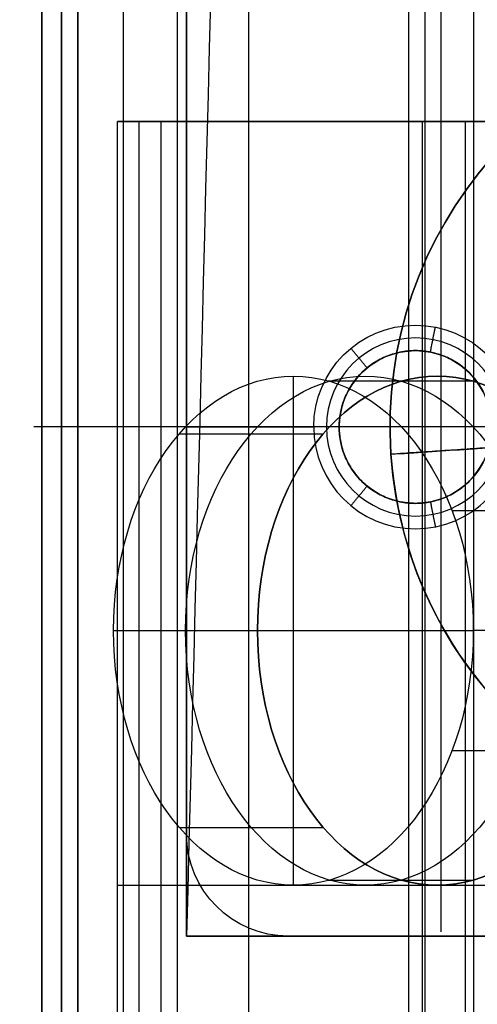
# Model space of a CAD drawing. Header units: millimetres. Extents: x -50 to 54, y -496 to 485.
# Tile 3 of 160: x -13 to -4, y -471 to -452. Entities that reach past the tile are written whole.
import ezdxf

# ---------------------------------------------------------------- set-up
doc = ezdxf.new("R2010")
doc.units = ezdxf.units.MM
for name, color, linetype in [('IGES level 65', 7, 'Continuous'), ('PANTALLA', 7, 'Continuous'), ('WOOD', 7, 'Continuous')]:
    doc.layers.add(name, color=color, linetype=linetype)
doc.layers.add('NEGRO', color=7, linetype='Continuous', true_color=0x232323)

# ---------------------------------------------------------------- blocks, each defined once
blk = doc.blocks.new('CATA')
at = {"layer": 'NEGRO'}
blk.add_lwpolyline([(-12, 875), (12, -65), (12, 875), (-12, 875), (-12, -65), (12, -65)], dxfattribs=at)
at = {"layer": 'NEGRO', "extrusion": (-0.707107, 0, 0.707107)}
blk.add_lwpolyline([(49, -548.72), (49, -566.72), (79, -566.72)], dxfattribs=at)
at = {"layer": 'NEGRO'}
blk.add_circle((-7.5, -55, -750.797), 1.5, dxfattribs=at)
at = {"layer": 'NEGRO', "extrusion": (-0.707107, 0, 0.707107)}
blk.add_circle((59, -557.379, -547.379), 5, dxfattribs=at)
at = {"layer": 'NEGRO', "extrusion": (0, 0, -1)}
for centre, start, end in [((0, -55, 1.553), 356.1603, 176.1603), ((0, -55, 0.553), 356.1603, 176.1603), ((0, -55, 1.553), 176.1603, 356.1603)]:
    blk.add_arc(centre, 8, start, end, dxfattribs=at)
at = {"layer": 'NEGRO'}
for centre, start, end in [((0, -55, -2.553), 3.8397, 183.8397), ((0, -55, -2.553), 183.8397, 3.8397), ((0, -55, -0.553), 183.8397, 3.8397)]:
    blk.add_arc(centre, 8, start, end, dxfattribs=at)
at = {"layer": 'NEGRO', "color": 254, "true_color": 0xcbd2ef, "extrusion": (0, 0, -1)}
for centre, radius, start, end in [((7.5, -55, 750.797), 2, 0, 180), ((7.5, -55, 751.297), 1.5, 180, 360), ((10, -63, 748.797), 2, 270, 0), ((10, -63, 750.797), 2, 270, 0), ((10, -63, 749.797), 2, 270, 360)]:
    blk.add_arc(centre, radius, start, end, dxfattribs=at)
at = {"layer": 'NEGRO', "color": 254, "true_color": 0xcbd2ef}
for centre, radius, start, end in [((-7.5, -55, -751.047), 1.75, 0, 180), ((-7.5, -55, -751.297), 1.5, 0, 180), ((-7.5, -55, -754.063), 1.5, 0, 145.3279), ((-7.5, -55, -750.797), 2, 180, 0), ((-7.5, -55, -751.047), 1.75, 180, 0), ((-7.5, -55, -754.063), 1.5, 214.6721, 0)]:
    blk.add_arc(centre, radius, start, end, dxfattribs=at)
at = {"layer": 'NEGRO', "color": 254, "true_color": 0xcbd2ef, "extrusion": (0.707107, -2.20083e-29, -0.707107)}
blk.add_arc((-59, -557.379, 543.379), 5, 270, 90, dxfattribs=at)
at = {"layer": 'NEGRO', "color": 254, "true_color": 0xcbd2ef, "extrusion": (0.707107, 0, -0.707107)}
for start, end in [(270, 90), (90, 270)]:
    blk.add_arc((-59, -557.379, 545.379), 5, start, end, dxfattribs=at)
at = {"layer": 'NEGRO', "color": 254, "true_color": 0xcbd2ef, "extrusion": (-0.707107, -4.67772e-30, 0.707107)}
blk.add_arc((59, -557.379, -547.379), 5, 90, 270, dxfattribs=at)
at = {"layer": 'NEGRO', "color": 254, "true_color": 0xcbd2ef, "extrusion": (0.707107, 1.62475e-31, -0.707107)}
blk.add_arc((-59, -557.379, 543.379), 5, 90, 270, dxfattribs=at)
at = {"layer": 'NEGRO', "color": 254, "true_color": 0xcbd2ef, "extrusion": (-0.707107, -8.29217e-32, 0.707107)}
blk.add_arc((59, -557.379, -547.379), 5, 270, 90, dxfattribs=at)
at = {"layer": 'NEGRO'}
for points in [[(12, 875, -750.797), (-12, -65, -750.797)], [(-7, 405, -748.797), (-7, -64.918, -748.797)], [(-7.982, -55.536, -0.553), (-2.245, -55.151, -0.553)], [(-5.987, -55.402, -2.553), (-7.982, -55.536, -2.553)], [(-7.982, -55.536, -2.553), (-7.982, -55.536, -0.553)]]:
    blk.add_open_spline(points, degree=1, dxfattribs=at)
at = {"layer": 'NEGRO', "color": 254, "true_color": 0xcbd2ef}
for points in [[(-12, 873, -748.797), (-12, -63, -748.797)], [(-12, -63, -749.797), (-12, 873, -749.797)], [(-12, -63, -750.797), (-12, -45, -750.797)], [(-12, -63, -750.797), (-12, -45, -750.797)], [(-7.207, -53.529, -751.297), (-7.11, -53.038, -750.797)], [(-8.452, -53.84, -751.297), (-8.769, -53.454, -750.797)], [(-7.207, -53.529, -755.589), (-7.207, -53.529, -751.297)], [(-8.452, -53.84, -754.345), (-8.452, -53.84, -751.297)], [(-9.899, -64, -778.353), (-9.899, -54, -778.353)], [(-9.21, -54.096, -777.663), (-6.381, -54.096, -780.492)], [(-12, -55, -750.797), (-9.5, -55, -750.797)], [(-9, -55, -751.297), (-9.5, -55, -750.797)], [(-9, -55, -753.797), (-9, -55, -751.297)], [(-12.142, -55.135, -780.596), (-9.314, -55.135, -783.424)], [(-8.452, -56.16, -751.297), (-8.769, -56.546, -750.797)], [(-8.452, -56.16, -754.345), (-8.452, -56.16, -751.297)], [(-7.207, -56.471, -755.589), (-7.207, -56.471, -751.297)], [(-7.207, -56.471, -751.297), (-7.11, -56.962, -750.797)], [(-6.781, -56.643, -775.235), (-3.953, -56.643, -778.063)], [(-13.435, -59, -781.889), (-10.607, -59, -784.717)], [(-13.435, -59, -781.889), (-6.364, -59, -774.818)], [(-3.536, -59, -777.646), (-6.364, -59, -774.818)], [(-6.781, -61.357, -775.235), (-3.953, -61.357, -778.063)], [(-12.142, -62.865, -780.596), (-9.314, -62.865, -783.424)], [(-12, -65, -750.797), (-12, -63, -750.797)], [(-12, -63, -748.797), (-12, -63, -750.797)], [(-9.21, -63.904, -777.663), (-6.381, -63.904, -780.492)], [(-11.269, -64.546, -748.797), (-11.269, -64.546, -750.797)], [(-10, -65, -750.797), (-12, -65, -750.797)], [(10, -65, -750.797), (-10, -65, -750.797)], [(-10, -65, -750.797), (-10, -65, -748.797)], [(-10, -65, -748.797), (10, -65, -748.797)], [(10, -65, -750.797), (-10, -65, -750.797)], [(10, -65, -749.797), (-10, -65, -749.797)]]:
    blk.add_open_spline(points, degree=1, dxfattribs=at)
at = {"layer": 'NEGRO', "color": 7, "true_color": 0xffffff}
for points in [[(-13.355, -49, -788.108), (-1.369, -49, -776.122)], [(-12.506, -49, -788.957), (-13.355, -49, -788.108)], [(-13.355, -79, -788.108), (-13.355, -49, -788.108)], [(-12.931, -49, -788.532), (-0.945, -49, -776.547)], [(-12.931, -79, -788.532), (-12.931, -49, -788.532)], [(-0.521, -49, -776.971), (-12.506, -49, -788.957)], [(-12.506, -49, -788.957), (-12.506, -79, -788.957)], [(-7.362, -49, -782.115), (-6.514, -49, -782.964)], [(-7.362, -79, -782.115), (-7.362, -49, -782.115)], [(-6.514, -79, -782.964), (-6.514, -49, -782.964)], [(-13.355, -64, -788.108), (-12.506, -64, -788.957)], [(-13.355, -64, -788.108), (-1.369, -64, -776.122)], [(-12.506, -64, -788.957), (-0.521, -64, -776.971)]]:
    blk.add_open_spline(points, degree=1, dxfattribs=at)
at = {"layer": 'NEGRO', "color": 254, "true_color": 0xcbd2ef}
for points in [[(-6, -55, -756.797), (-6, -52, -756.797), (-9, -52, -753.797), (-9, -55, -753.797)], [(-9, -55, -753.797), (-9, -58, -753.797), (-6, -58, -756.797), (-6, -55, -756.797)]]:
    blk.add_rational_spline(points, [1, 0.333333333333, 0.333333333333, 1], degree=3, dxfattribs=at)
at = {"layer": 'PANTALLA', "color": 254, "true_color": 0xcbd2ef}
for points in [[(-14.459, -80, -788.569), (-14.459, 323.251, -788.569)], [(-14.138, 323.251, -788.891), (-14.138, -80, -788.891)], [(-13.246, 323.251, -886.833), (-13.246, -80, -886.833)], [(-12.182, 323.251, -886.52), (-12.182, -80, -886.52)], [(-10.781, 323.251, -887.147), (-10.781, -80, -887.147)], [(-6.359, 323.251, -887.069), (-6.359, -80, -887.069)]]:
    blk.add_open_spline(points, degree=1, dxfattribs=at)
at = {"layer": 'WOOD', "extrusion": (0.707107, 0, -0.707107)}
blk.add_lwpolyline([(890, -518.379), (-80, -568.379), (-80, -518.379), (890, -518.379), (890, -568.379), (-80, -518.379)], dxfattribs=at)
at = {"layer": 'WOOD', "extrusion": (0.707107, 0, 0.707107)}
blk.add_lwpolyline([(-80, -568.379), (890, -518.379), (890, -568.379), (-80, -568.379), (-80, -518.379), (890, -568.379)], dxfattribs=at)
at = {"layer": 'WOOD', "extrusion": (-0.707107, -4.43099e-17, 0.707107)}
blk.add_lwpolyline([(79, -566.72), (49, -530.72), (49, -548.72)], dxfattribs=at)
at = {"layer": 'WOOD', "extrusion": (0, 1, 0)}
blk.add_lwpolyline([(18, -744.797), (18, -750.797), (-18, -750.797)], dxfattribs=at)
at = {"layer": 'WOOD', "color": 254, "true_color": 0xcbd2ef, "extrusion": (-0.707107, -8.89486e-31, 0.707107)}
blk.add_arc((59, -557.379, -547.379), 5, 90, 270, dxfattribs=at)
at = {"layer": 'WOOD', "color": 254, "true_color": 0xcbd2ef, "extrusion": (-0.707107, 2.02767e-33, 0.707107)}
blk.add_arc((59, -557.379, -547.379), 5, 270, 90, dxfattribs=at)
at = {"layer": 'WOOD', "color": 254, "true_color": 0xcbd2ef}
for points in [[(-14.849, -80, -788.96), (-14.849, 890, -788.96)], [(-14.849, 890, -747.948), (-14.849, -80, -747.948)], [(-7.631, -80, -781.742), (-7.631, 358.129, -781.742)], [(-7.31, -80, -782.063), (-7.31, 358.129, -782.063)], [(-14.459, 323.251, -788.569), (-14.459, -80, -788.569)], [(-14.138, -80, -788.891), (-14.138, 323.251, -788.891)], [(-12, -45, -750.797), (-12, -65, -750.797)], [(-9, -55, -753.797), (-12, -55, -750.797)], [(-12, -65, -750.797), (0, -65, -762.797)], [(-12, -65, -750.797), (12, -65, -750.797)]]:
    blk.add_open_spline(points, degree=1, dxfattribs=at)
for points in [[(-9, -55, -753.797), (-9, -52, -753.797), (-6, -52, -756.797), (-6, -55, -756.797)], [(-6, -55, -756.797), (-6, -58, -756.797), (-9, -58, -753.797), (-9, -55, -753.797)]]:
    blk.add_rational_spline(points, [1, 0.333333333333, 0.333333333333, 1], degree=3, dxfattribs=at)
at = {"layer": 'WOOD'}
for points in [[(0, -55, -762.797), (-15, -55, -747.797)], [(15.799, -55, -750.797), (-13.872, -55, -750.797)]]:
    blk.add_open_spline(points, degree=1, dxfattribs=at)

msp = doc.modelspace()

# ---------------------------------------------------------------- block references
at = {"layer": 'IGES level 65'}
msp.add_blockref('CATA', (2.526, -405, 774.025), dxfattribs=at)

doc.saveas('drawing.dxf')
